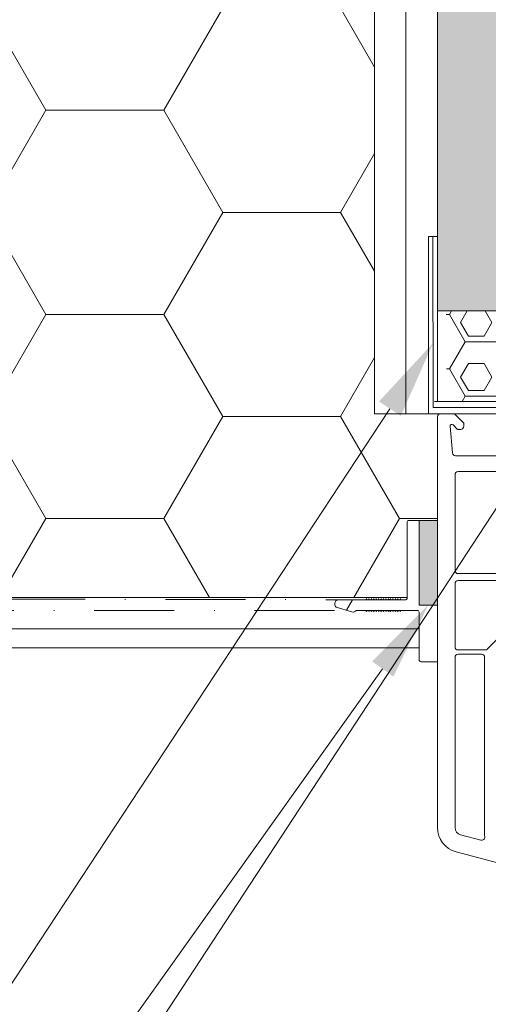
# Model space of a CAD drawing. Header units: millimetres. Extents: x -206567 to 17111, y -22400 to 134443.
# Tile 16 of 22: x -191849 to -191775, y 60291 to 60448. Entities that reach past the tile are written whole.
import ezdxf

# ---------------------------------------------------------------- set-up
doc = ezdxf.new("R2010")
doc.units = ezdxf.units.MM
doc.header["$MEASUREMENT"] = 0
doc.linetypes.add('VÝZTUŽNÁ_SÍŤ', pattern=[25.4, 12.7, -6.35, 0, -6.35])
doc.linetypes.add('Čárkovaná', pattern=[325, 200, -125])
doc.linetypes.add('FENCELINE1', pattern='A,0,[1,Detail č.3 ŘEZ OKNEM - NADPRAŽÍ1.Shx,S=0.31246,R=0,X=0,Y=0],-39.37,0', length=39.37)
doc.linetypes.add('LEPENÍ', pattern='A,0,[2,Detail č.3 ŘEZ OKNEM - NADPRAŽÍ1.Shx,S=0.060476,R=0,X=0,Y=0],-7.62,0', length=7.62)
pattern_1 = [(0, (-343776.549, 36628.395), (28.125, 16.2379762), [18.75, -37.5]), (120, (-343776.549, 36628.395), (-28.125, 16.2379764), [18.75, -37.5]), (60, (-343776.549, 36628.395), (6e-08, 32.4759526), [0, -37.5, 18.75, 0, 0, 0])]

msp = doc.modelspace()

# ---------------------------------------------------------------- hatches: boundary and pattern name
at = {"linetype": 'Continuous', "lineweight": 35}
msp.add_hatch(color=8, dxfattribs=at).paths.add_polyline_path([(-191783, 60626.08), (-191783, 60401.36), (-191656.14, 60401.36), (-191655.34, 60405.35), (-191779, 60405.36), (-191779, 60626.08)])
at = {"linetype": 'Continuous', "lineweight": 20, "true_color": 0xff6600}
h = msp.add_hatch(dxfattribs=at)
h.set_pattern_fill('EPS_0001', color=30, style=0, pattern_type=2)
h.set_pattern_definition(pattern_1)
h.paths.add_polyline_path([(-191953, 60355.74), (-191840.09, 60355.75), (-191787.84, 60355.76), (-191787.84, 60367.83, -0.414214), (-191787.64, 60368.03), (-191783, 60368.03), (-191783, 60384.51, -0.348258), (-191782.61, 60385), (-191784.9, 60385), (-191793, 60385), (-191793, 60540.81), (-191953, 60540.81)])
h = msp.add_hatch(dxfattribs=at)
h.set_pattern_fill('AR_SAND_0001', color=30, style=0, pattern_type=2)
h.set_pattern_definition([(307.5, (-343776.549, 36628.3953), (4.81705942, 0.1574834), [0, -3.8, 0, -4.25, 0, -4.0625]), (277.5, (-343776.549, 36628.395), (-7.05536516, 4.42444176), [0, -2.05, 0, -3.425, 0, -1.3125]), (237.5, (-343776.549, 36631.4703), (-0.01414763, 7.78535465), [0, -1.25, 0, -4.5, 0, -5.875]), (227.5, (-343776.549, 36631.47), (-2.1941889, 7.5153165), [0, -0.625, 0, -2.95, 0, -3.375])])
h.paths.add_polyline_path([(-191773, 60540.81), (-191783, 60540.81), (-191783, 60401.36), (-191574.34, 60401.36), (-191573.5, 60405.54), (-191573.5, 60406.65), (-191573.93, 60406.79), (-191573.5, 60407.08), (-191573.5, 60408.8), (-191573.93, 60408.94), (-191573.5, 60409.23), (-191573.5, 60410.95), (-191573.93, 60411.09), (-191573.5, 60411.38), (-191573.63, 60411.36), (-191773, 60411.36)])
h = msp.add_hatch(dxfattribs=at)
h.set_pattern_fill('PUR_0001', color=30, style=0, pattern_type=2)
h.set_pattern_definition([(0, (-343885.59, 36629.2633), (0, 4.330127), [2.5, -5]), (120, (-343885.59, 36629.2633), (3.74999998, 2.1650635), [2.5, -5]), (60, (-343883.09, 36629.2633), (-3.74999998, 2.1650635), [2.5, -5]), (0, (-343886.09, 36628.3953), (7.5, 4.330127), [5, -10]), (120, (-343886.09, 36628.3953), (-7.49999998, 4.33012703), [5, -10]), (60, (-343886.09, 36628.3953), (2e-08, 8.66025403), [0, -10, 5, 0, 0, 0])])
h.paths.add_polyline_path([(-191781.59, 60401.36), (-191781.58, 60386.96), (-191765.48, 60386.96), (-191765.48, 60385.01), (-191768.6, 60385.01), (-191767.1, 60383.51), (-191767.1, 60383.01, -0.414214), (-191767.6, 60382.51), (-191768, 60382.51, -0.198912), (-191768.14, 60382.57), (-191768.49, 60382.92, 0.700208), (-191769, 60382.69), (-191768.66, 60378.77, 0.388879), (-191768.16, 60378.31), (-191737.71, 60378.31, -0.201513), (-191737.36, 60378.16, 0.420084), (-191736.64, 60378.16, -0.201513), (-191736.29, 60378.31), (-191727.69, 60378.31, 0.388879), (-191727.19, 60378.77), (-191726.85, 60382.69, 0.440011), (-191727.15, 60383.01), (-191727.34, 60383.01, 0.198912), (-191727.48, 60382.95), (-191727.86, 60382.57, -0.198912), (-191728, 60382.51), (-191728.4, 60382.51, -0.414214), (-191728.9, 60383.01), (-191728.9, 60383.51), (-191727.4, 60385.01), (-191731.15, 60385.01), (-191731.15, 60386.42), (-191702.33, 60386.42), (-191702.36, 60399.52), (-191713.3, 60399.52), (-191722.2, 60388.57, -0.082878), (-191725.53, 60388.02), (-191745.65, 60388.02), (-191745.65, 60387.56), (-191735.37, 60387.56, -0.213571), (-191734.42, 60387.11), (-191731.97, 60380.29, 0.6951), (-191728.28, 60381.34), (-191728.22, 60381.99, -0.95419), (-191727.11, 60381.71), (-191727.26, 60380.02, -0.527728), (-191732.88, 60379.62), (-191735.24, 60386.27, 0.212782), (-191735.52, 60386.43), (-191758.62, 60386.43), (-191758.91, 60386.27), (-191762.33, 60379.65, -0.531729), (-191767.97, 60380.02), (-191768.38, 60381.93, -1), (-191767.24, 60381.78, 0.887449), (-191763.08, 60380.65), (-191759.73, 60387.1, -0.211236), (-191758.78, 60387.56), (-191748.5, 60387.56), (-191748.5, 60388.02), (-191769.5, 60388.02), (-191769.5, 60390.07), (-191725.36, 60390.07, 0.082878), (-191723.03, 60390.46), (-191713.34, 60401.36)])
at = {"linetype": 'Continuous', "lineweight": 13}
for points in [[(-191792.3, 60386.95), (-191788.82, 60384.66), (-191783.69, 60396.25)], [(-191793.41, 60345.59), (-191790.01, 60343.17), (-191784.45, 60354.56)]]:
    msp.add_hatch(color=154, dxfattribs=at).paths.add_polyline_path(points)
at = {"linetype": 'Continuous', "lineweight": 20, "true_color": 0xff6600}
h = msp.add_hatch(dxfattribs=at)
h.set_pattern_fill('EPS_0001', color=30, style=0, pattern_type=2)
h.set_pattern_definition(pattern_1)
h.paths.add_polyline_path([(-191799.33, 60354.71, 0.243971), (-191799.09, 60354.23), (-191796.6, 60353.45, 0.343903), (-191795.93, 60353.7), (-191786.21, 60353.7, -0.414214), (-191785.91, 60353.4), (-191785.91, 60345.83, 0.414214), (-191785.61, 60345.53), (-191783, 60345.53), (-191783, 60354.56), (-191785.91, 60354.56), (-191785.91, 60368.03), (-191787.64, 60368.03, 0.414214), (-191787.84, 60367.83), (-191787.84, 60355.58, -0.414214), (-191788.04, 60355.38), (-191798.75, 60355.38, 0.413986), (-191799.33, 60354.79)])
msp.add_hatch(color=30, dxfattribs=at).paths.add_polyline_path([(-191785.91, 60368.03), (-191785.91, 60354.56), (-191783, 60354.56), (-191783.02, 60368.03)])

# ---------------------------------------------------------------- linework, layer by layer
at = {"color": 48, "linetype": 'Continuous', "lineweight": 20, "true_color": 0x5a400a}
for p, q in [((-191793, 60707.5), (-191793, 60385)), ((-191783, 60401.36), (-191783, 60707.5)), ((-191784.41, 60413.2), (-191783, 60413.2)), ((-191784.41, 60385), (-191784.41, 60413.2)), ((-191783, 60413.2), (-191782.99, 60386.96)), ((-191783, 60401.36), (-191473.02, 60401.18)), ((-191783.48, 60386.96), (-191765.48, 60386.96)), ((-191793.01, 60385), (-191792.96, 60385)), ((-191793.01, 60385), (-191784.9, 60385)), ((-191770.79, 60385.01), (-191784.9, 60385)), ((-191787.84, 60367.83), (-191787.84, 60355.58)), ((-191787.64, 60368.03), (-191785.91, 60368.03)), ((-191785.91, 60368.03), (-191783, 60368.03)), ((-191785.91, 60368.03), (-191785.91, 60354.56)), ((-191953, 60355.74), (-191787.84, 60355.75)), ((-191840.09, 60355.75), (-191787.84, 60355.76)), ((-191799.33, 60354.71), (-191799.33, 60354.79)), ((-191788.04, 60355.38), (-191798.75, 60355.38)), ((-191794.37, 60355.38), (-191794.27, 60355.57)), ((-191794.18, 60355.38), (-191794.27, 60355.57)), ((-191793.98, 60355.38), (-191793.89, 60355.57)), ((-191793.79, 60355.38), (-191793.89, 60355.57)), ((-191793.59, 60355.38), (-191793.5, 60355.57)), ((-191793.4, 60355.38), (-191793.5, 60355.57)), ((-191793.21, 60355.38), (-191793.11, 60355.57)), ((-191793.01, 60355.38), (-191793.11, 60355.57)), ((-191792.82, 60355.38), (-191792.72, 60355.57)), ((-191792.63, 60355.38), (-191792.72, 60355.57)), ((-191792.44, 60355.38), (-191792.35, 60355.57)), ((-191792.25, 60355.38), (-191792.35, 60355.57)), ((-191792.06, 60355.38), (-191791.96, 60355.57)), ((-191791.86, 60355.38), (-191791.96, 60355.57)), ((-191791.67, 60355.38), (-191791.57, 60355.57)), ((-191791.47, 60355.38), (-191791.57, 60355.57)), ((-191791.28, 60355.38), (-191791.18, 60355.57)), ((-191791.09, 60355.38), (-191791.18, 60355.57)), ((-191790.89, 60355.38), (-191790.8, 60355.57)), ((-191790.7, 60355.38), (-191790.8, 60355.57)), ((-191790.55, 60355.38), (-191790.45, 60355.57)), ((-191790.36, 60355.38), (-191790.45, 60355.57)), ((-191790.16, 60355.38), (-191790.07, 60355.57)), ((-191789.97, 60355.38), (-191790.07, 60355.57)), ((-191789.78, 60355.38), (-191789.68, 60355.57)), ((-191789.58, 60355.38), (-191789.68, 60355.57)), ((-191789.39, 60355.38), (-191789.29, 60355.57)), ((-191789.2, 60355.38), (-191789.29, 60355.57)), ((-191789, 60355.38), (-191788.9, 60355.57)), ((-191788.81, 60355.38), (-191788.9, 60355.57)), ((-191783, 60354.56), (-191785.91, 60354.56)), ((-191783, 60354.56), (-191783, 60345.53)), ((-191796.6, 60353.45), (-191799.09, 60354.23)), ((-191795.93, 60353.7), (-191786.21, 60353.7)), ((-191794.37, 60353.7), (-191794.27, 60353.51)), ((-191794.18, 60353.7), (-191794.27, 60353.51)), ((-191793.98, 60353.7), (-191793.89, 60353.51)), ((-191793.79, 60353.7), (-191793.89, 60353.51)), ((-191793.59, 60353.7), (-191793.5, 60353.51)), ((-191793.4, 60353.7), (-191793.5, 60353.51)), ((-191793.21, 60353.7), (-191793.11, 60353.51)), ((-191793.01, 60353.7), (-191793.11, 60353.51)), ((-191792.82, 60353.7), (-191792.72, 60353.51)), ((-191792.63, 60353.7), (-191792.72, 60353.51)), ((-191792.44, 60353.7), (-191792.35, 60353.51)), ((-191792.25, 60353.7), (-191792.35, 60353.51)), ((-191792.06, 60353.7), (-191791.96, 60353.51)), ((-191791.86, 60353.7), (-191791.96, 60353.51)), ((-191791.67, 60353.7), (-191791.57, 60353.51)), ((-191791.47, 60353.7), (-191791.57, 60353.51)), ((-191791.28, 60353.7), (-191791.18, 60353.51)), ((-191791.09, 60353.7), (-191791.18, 60353.51)), ((-191790.89, 60353.7), (-191790.8, 60353.51)), ((-191790.7, 60353.7), (-191790.8, 60353.51)), ((-191790.55, 60353.7), (-191790.45, 60353.51)), ((-191790.36, 60353.7), (-191790.45, 60353.51)), ((-191790.16, 60353.7), (-191790.07, 60353.51)), ((-191789.97, 60353.7), (-191790.07, 60353.51)), ((-191789.78, 60353.7), (-191789.68, 60353.51)), ((-191789.58, 60353.7), (-191789.68, 60353.51)), ((-191789.39, 60353.7), (-191789.29, 60353.51)), ((-191789.2, 60353.7), (-191789.29, 60353.51)), ((-191789, 60353.7), (-191788.9, 60353.51)), ((-191788.81, 60353.7), (-191788.9, 60353.51)), ((-191785.91, 60353.4), (-191785.91, 60345.83)), ((-191951.76, 60347.77), (-191785.91, 60347.74)), ((-191785.61, 60345.53), (-191783, 60345.53))]:
    msp.add_line(p, q, dxfattribs=at)
at = {"color": 154, "linetype": 'LEPENÍ', "lineweight": 13}
msp.add_line((-191788, 60385), (-191788, 60707.5), dxfattribs=at)
at = {"color": 154, "linetype": 'Continuous', "lineweight": 13}
for p, q in [((-191758.46, 60393.19), (-191933.21, 60126.06)), ((-191790.56, 60385.8), (-191929.43, 60174.65)), ((-191791.71, 60344.38), (-191929.42, 60151.27))]:
    msp.add_line(p, q, dxfattribs=at)
at = {"color": 7, "linetype": 'Continuous', "lineweight": 20}
for p, q in [((-191783, 60385.01), (-191782.95, 60385.01)), ((-191783, 60319.14), (-191783, 60384.51)), ((-191782.5, 60385.01), (-191780.3, 60385.01)), ((-191780.3, 60385.01), (-191778.8, 60383.51)), ((-191781, 60383.01), (-191780.63, 60378.77)), ((-191779.84, 60382.57), (-191780.49, 60383.22)), ((-191779.3, 60382.51), (-191779.7, 60382.51)), ((-191778.8, 60383.51), (-191778.8, 60383.01)), ((-191780.13, 60378.31), (-191771.54, 60378.31)), ((-191780.2, 60360.06), (-191780.2, 60375.31)), ((-191779.7, 60375.81), (-191773.1, 60375.81)), ((-191773.1, 60359.56), (-191779.7, 60359.56)), ((-191780.2, 60357.96), (-191780.2, 60347.91)), ((-191773.1, 60358.46), (-191779.7, 60358.46)), ((-191775.03, 60347.56), (-191772.75, 60349.84)), ((-191779.7, 60347.41), (-191775.38, 60347.41)), ((-191776, 60346.71), (-191779.7, 60346.71)), ((-191780.2, 60346.21), (-191780.2, 60319.14)), ((-191775.5, 60318.16), (-191775.5, 60346.21)), ((-191779.31, 60317.98), (-191776.1, 60317.12)), ((-191767.88, 60312.02), (-191780.04, 60315.28))]:
    msp.add_line(p, q, dxfattribs=at)
at = {"color": 30, "linetype": 'Continuous', "lineweight": 20, "true_color": 0xff6600}
msp.add_line((-191783, 60354.56), (-191783, 60368.03), dxfattribs=at)
at = {"color": 7, "linetype": 'VÝZTUŽNÁ_SÍŤ', "lineweight": 13}
for p, q in [((-191788.04, 60355.38), (-191903.04, 60355.59)), ((-191863.07, 60353.66), (-191786.05, 60353.66))]:
    msp.add_line(p, q, dxfattribs=at)
at = {"color": 8, "linetype": 'FENCELINE1', "lineweight": 20}
msp.add_line((-191785.91, 60350.77), (-191952.72, 60350.77), dxfattribs=at)
at = {"color": 7, "linetype": 'Čárkovaná', "lineweight": 13}
msp.add_lwpolyline([(-191765.48, 60386.01), (-191783.68, 60385.99), (-191783.71, 60413.2)], dxfattribs=at)
at = {"color": 7, "linetype": 'Continuous', "lineweight": 20}
for centre, radius, start, end in [((-191782.5, 60384.51), 0.5, 90, 180), ((-191780.7, 60383.01), 0.301, 45, 180), ((-191779.7, 60382.71), 0.2, 225, 270), ((-191779.3, 60383.01), 0.5, 270, 0), ((-191780.13, 60378.81), 0.5, 185, 270), ((-191779.7, 60375.31), 0.499, 90.0038, 180), ((-191779.7, 60360.06), 0.5, 180, 270), ((-191779.7, 60357.96), 0.5, 90, 180), ((-191779.7, 60347.91), 0.5, 180, 270), ((-191779.7, 60346.21), 0.5, 90, 180), ((-191776, 60346.21), 0.5, 0, 90), ((-191775.38, 60347.91), 0.5, 270, 315), ((-191779, 60319.14), 4, 180, 255), ((-191779, 60319.14), 1.2, 180, 255), ((-191775.97, 60317.61), 0.5, 255, 5.2964), ((-191770, 60318.16), 5.5, 180, 185.2964)]:
    msp.add_arc(centre, radius, start, end, dxfattribs=at)
at = {"color": 48, "linetype": 'Continuous', "lineweight": 20, "true_color": 0x5a400a}
for centre, radius, start, end in [((-191787.64, 60367.83), 0.2, 90, 180), ((-191798.75, 60354.79), 0.581, 90, 180), ((-191798.75, 60354.71), 0.581, 180, 234.8428), ((-191788.04, 60355.58), 0.2, 270, 0), ((-191796.42, 60354.01), 0.581, 252.5804, 328.4933), ((-191786.21, 60353.4), 0.3, 0, 90), ((-191785.61, 60345.83), 0.3, 180, 270.0002)]:
    msp.add_arc(centre, radius, start, end, dxfattribs=at)

doc.saveas('drawing.dxf')
